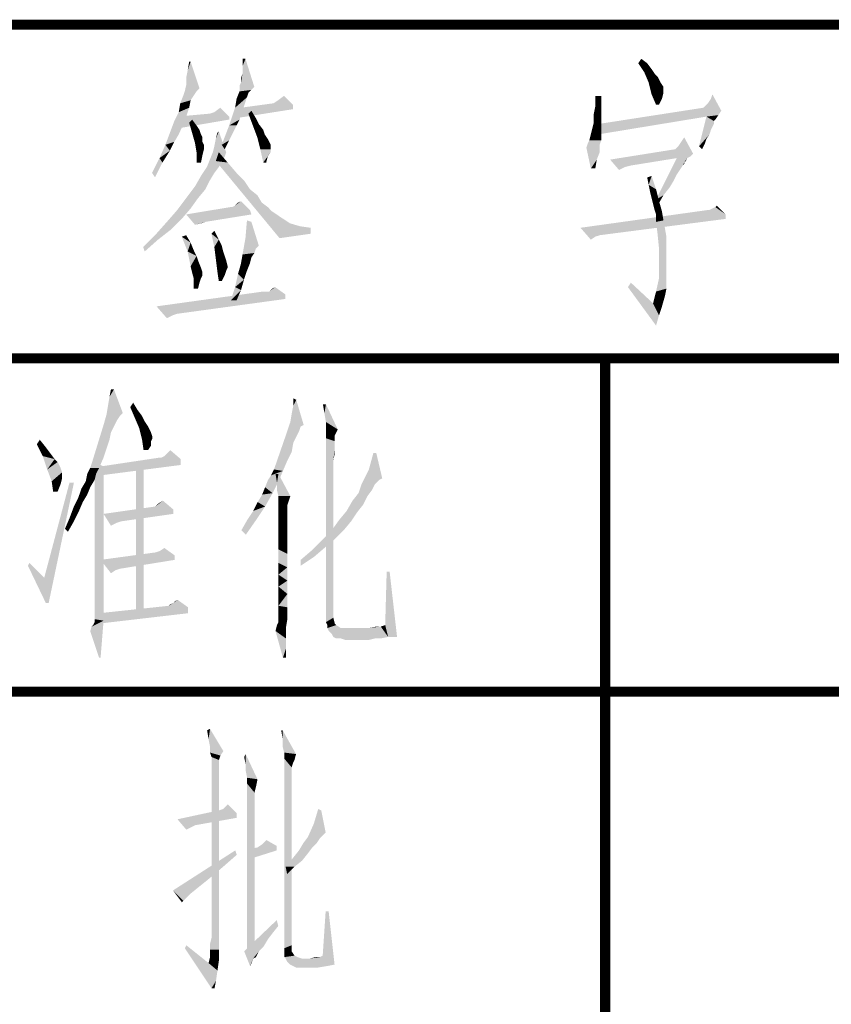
# Model space of a CAD drawing. Header units: millimetres. Extents: x 0 to 1782, y 0 to 1260.
# Tile 54 of 94: x 1336 to 1372, y 46 to 90. Entities that reach past the tile are written whole.
import ezdxf

# ---------------------------------------------------------------- set-up
doc = ezdxf.new("R2010")
doc.units = ezdxf.units.MM
doc.header["$LTSCALE"] = 98.01
doc.layers.get('0').update_dxf_attribs({"linetype": 'CONTINUOUS'})
doc.layers.add('G1000总_DXF_FORMAT', color=7, linetype='CONTINUOUS')

# ---------------------------------------------------------------- blocks, each defined once
blk = doc.blocks.new('*T3')
at = {"color": 1, "linetype": 'Continuous'}
for p, q in [((0, 0), (45, 0)), ((0, 0), (0, -15)), ((45, 0), (45, -15)), ((0, -15), (45, -15))]:
    blk.add_line(p, q, dxfattribs=at)
blk = doc.blocks.new('*T5')
at = {"color": 1, "linetype": 'Continuous'}
for p, q in [((0, 0), (180, 0)), ((0, 0), (0, -60)), ((45, 0), (45, -60)), ((90, 0), (90, -60)), ((135, 0), (135, -60)), ((180, 0), (180, -60)), ((0, -15), (180, -15)), ((0, -30), (180, -30)), ((0, -45), (180, -45)), ((0, -60), (180, -60))]:
    blk.add_line(p, q, dxfattribs=at)

msp = doc.modelspace()

# ---------------------------------------------------------------- linework, layer by layer
at = {"color": 1, "linetype": 'Continuous'}
for points in [[(1343.144, 87.6), (1343.211, 87.933), (1343.344, 88.333)], [(1343.144, 87.267), (1343.144, 87.6), (1343.344, 88.333)], [(1343.144, 87.267), (1343.344, 88.333), (1343.744, 87.133)], [(1343.344, 88.333), (1343.211, 87.933), (1343.278, 88.333)], [(1345.611, 87.4), (1345.678, 87.8), (1345.811, 88.467)], [(1345.611, 87.4), (1345.811, 88.467), (1346.211, 87.2)], [(1345.811, 88.467), (1345.678, 88.133), (1345.678, 88.467)], [(1345.678, 87.8), (1345.678, 88.133), (1345.811, 88.467)], [(1363.478, 88.267), (1363.611, 88.467), (1363.878, 88.267)], [(1363.878, 88.267), (1363.744, 87.867), (1363.478, 88.267)], [(1363.878, 88.267), (1364.078, 88), (1363.744, 87.867)], [(1345.611, 87.4), (1345.611, 87.6), (1345.678, 87.8)], [(1363.744, 87.867), (1364.078, 88), (1364.211, 87.8)], [(1364.211, 87.8), (1363.944, 87.4), (1363.744, 87.867)], [(1364.211, 87.8), (1364.344, 87.667), (1363.944, 87.4)], [(1343.744, 87.133), (1343.078, 87), (1343.144, 87.267)], [(1346.211, 87.2), (1345.544, 87.267), (1345.611, 87.4)], [(1346.211, 87.2), (1345.544, 87), (1345.544, 87.267)], [(1363.944, 87.4), (1364.344, 87.667), (1364.478, 87.4)], [(1364.478, 87.4), (1364.078, 86.867), (1363.944, 87.4)], [(1364.478, 87.4), (1364.611, 87.2), (1364.078, 86.867)], [(1343.478, 86.8), (1343.344, 86.6), (1342.878, 86.467)], [(1343.478, 86.8), (1342.878, 86.467), (1343.011, 86.8)], [(1343.611, 87), (1343.011, 86.8), (1343.078, 87)], [(1343.011, 86.8), (1343.611, 87), (1343.478, 86.8)], [(1343.078, 87), (1343.744, 87.133), (1343.611, 87)], [(1345.944, 86.933), (1345.411, 86.667), (1345.544, 87)], [(1345.944, 86.933), (1345.878, 86.733), (1345.411, 86.667)], [(1346.211, 87.2), (1346.144, 87.133), (1345.544, 87)], [(1346.144, 87.133), (1346.078, 87.067), (1345.544, 87)], [(1345.544, 87), (1346.078, 87.067), (1345.944, 86.933)], [(1347.278, 86.6), (1347.544, 86.8), (1347.944, 86.4)], [(1361.811, 86.8), (1361.811, 86.4), (1361.544, 86.333)], [(1361.811, 86.8), (1361.544, 86.333), (1361.544, 86.8)], [(1364.611, 87.2), (1364.611, 87.067), (1364.078, 86.867)], [(1364.611, 87.067), (1364.611, 86.933), (1364.078, 86.867)], [(1364.078, 86.867), (1364.611, 86.933), (1364.544, 86.667)], [(1364.544, 86.667), (1364.278, 86.4), (1364.078, 86.867)], [(1366.744, 86.667), (1366.811, 86.867), (1367.211, 86.133)], [(1343.278, 86.267), (1342.811, 86.067), (1342.878, 86.467)], [(1342.878, 86.467), (1343.344, 86.6), (1343.278, 86.267)], [(1345.344, 86.267), (1345.411, 86.667), (1345.878, 86.733)], [(1345.344, 86.267), (1345.878, 86.733), (1345.544, 85.733)], [(1347.944, 86.4), (1345.611, 86.267), (1347.078, 86.467)], [(1345.611, 86.267), (1347.944, 86.4), (1347.944, 86.2)], [(1347.944, 86.4), (1347.078, 86.467), (1347.278, 86.6)], [(1361.544, 86.333), (1361.811, 86.4), (1361.811, 86.067)], [(1364.278, 86.4), (1364.544, 86.667), (1364.411, 86.4)], [(1367.211, 86.133), (1366.478, 86.333), (1366.611, 86.467)], [(1367.211, 86.133), (1366.611, 86.467), (1366.744, 86.667)], [(1342.611, 85.667), (1342.811, 86.067), (1343.278, 86.267)], [(1342.611, 85.667), (1343.278, 86.267), (1343.078, 85.667)], [(1345.078, 85.867), (1342.744, 85.867), (1344.211, 86)], [(1345.078, 85.867), (1344.211, 86), (1344.411, 86.067)], [(1344.411, 86.067), (1344.678, 86.267), (1345.078, 85.867)], [(1345.544, 85.733), (1345.078, 85.467), (1345.344, 86.267)], [(1347.944, 86.2), (1345.411, 85.8), (1345.611, 86.267)], [(1345.944, 86), (1346.078, 86.133), (1346.278, 85.8)], [(1346.278, 85.8), (1346.144, 85.467), (1345.944, 86)], [(1361.811, 86.067), (1361.478, 86), (1361.544, 86.333)], [(1361.478, 86), (1361.811, 86.067), (1361.811, 85.8)], [(1361.811, 85.8), (1361.478, 85.6), (1361.478, 86)], [(1367.211, 86.133), (1361.678, 85.533), (1366.411, 86.267)], [(1367.211, 86.133), (1367.078, 85.933), (1361.678, 85.533)], [(1367.078, 85.933), (1366.544, 85.867), (1361.678, 85.533)], [(1367.211, 86.133), (1366.411, 86.267), (1366.478, 86.333)], [(1366.544, 85.867), (1367.078, 85.933), (1366.944, 85.733)], [(1343.078, 85.667), (1342.411, 85.133), (1342.611, 85.667)], [(1342.411, 85.133), (1343.078, 85.667), (1342.811, 85.067)], [(1345.078, 85.867), (1345.078, 85.733), (1342.744, 85.333)], [(1345.078, 85.867), (1342.744, 85.333), (1342.744, 85.867)], [(1343.278, 85.6), (1343.411, 85.733), (1343.611, 85.467)], [(1343.611, 85.467), (1343.411, 85.133), (1343.278, 85.6)], [(1343.611, 85.467), (1343.744, 85.267), (1343.411, 85.133)], [(1345.411, 85.467), (1345.278, 85.2), (1344.744, 84.6)], [(1345.411, 85.467), (1344.744, 84.6), (1345.078, 85.467)], [(1345.078, 85.467), (1345.544, 85.733), (1345.411, 85.467)], [(1346.278, 85.8), (1346.411, 85.533), (1346.144, 85.467)], [(1346.144, 85.467), (1346.411, 85.533), (1346.611, 85.267)], [(1346.611, 85.267), (1346.344, 84.933), (1346.144, 85.467)], [(1361.811, 85.533), (1361.411, 85.333), (1361.478, 85.6)], [(1361.411, 85.333), (1361.811, 85.533), (1361.811, 85.333)], [(1361.478, 85.6), (1361.811, 85.8), (1361.811, 85.533)], [(1361.678, 85.533), (1366.544, 85.867), (1361.678, 85.067)], [(1366.878, 85.667), (1366.211, 84.533), (1366.544, 85.867)], [(1366.878, 85.667), (1366.878, 85.533), (1366.211, 84.533)], [(1366.878, 85.533), (1366.811, 85.4), (1366.211, 84.533)], [(1366.544, 85.867), (1366.944, 85.733), (1366.878, 85.667)], [(1342.811, 85.067), (1342.211, 84.6), (1342.411, 85.133)], [(1342.811, 85.067), (1342.611, 84.733), (1342.211, 84.6)], [(1343.411, 85.133), (1343.744, 85.267), (1343.811, 85.067)], [(1343.811, 85.067), (1343.544, 84.667), (1343.411, 85.133)], [(1343.811, 85.067), (1343.878, 84.933), (1343.544, 84.667)], [(1344.344, 84.267), (1344.411, 84.533), (1344.611, 85.2)], [(1344.344, 84.267), (1344.611, 85.2), (1344.944, 84.267)], [(1344.411, 84.533), (1344.478, 84.867), (1344.611, 85.2)], [(1344.478, 84.867), (1344.544, 85.133), (1344.611, 85.2)], [(1345.278, 85.2), (1345.078, 84.8), (1344.744, 84.6)], [(1346.611, 85.267), (1346.678, 85.067), (1346.344, 84.933)], [(1346.344, 84.933), (1346.678, 85.067), (1346.811, 84.867)], [(1361.811, 84.933), (1361.278, 84.8), (1361.344, 85.067)], [(1361.811, 85.333), (1361.811, 85.133), (1361.344, 85.067)], [(1361.811, 85.333), (1361.344, 85.067), (1361.411, 85.333)], [(1361.344, 85.067), (1361.811, 85.133), (1361.811, 84.933)], [(1366.811, 85.4), (1366.744, 85.267), (1366.211, 84.533)], [(1366.744, 85.267), (1366.678, 85.067), (1366.211, 84.533)], [(1366.678, 85.067), (1366.544, 84.867), (1366.211, 84.533)], [(1342.411, 84.333), (1341.944, 84), (1342.211, 84.6)], [(1342.211, 84.6), (1342.611, 84.733), (1342.411, 84.333)], [(1343.878, 84.933), (1343.878, 84.733), (1343.544, 84.667)], [(1343.544, 84.667), (1343.878, 84.733), (1343.944, 84.6)], [(1343.944, 84.6), (1343.611, 84.267), (1343.544, 84.667)], [(1343.944, 84.6), (1343.944, 84.533), (1343.611, 84.267)], [(1344.744, 84.6), (1345.078, 84.8), (1344.878, 84.4)], [(1346.811, 84.867), (1346.478, 84.4), (1346.344, 84.933)], [(1346.811, 84.867), (1346.878, 84.733), (1346.478, 84.4)], [(1346.878, 84.733), (1346.944, 84.6), (1346.478, 84.4)], [(1346.944, 84.6), (1346.944, 84.533), (1346.478, 84.4)], [(1361.744, 84.6), (1361.144, 84.467), (1361.211, 84.667)], [(1361.144, 84.467), (1361.744, 84.6), (1361.744, 84.267)], [(1361.811, 84.8), (1361.211, 84.667), (1361.278, 84.8)], [(1361.211, 84.667), (1361.811, 84.8), (1361.744, 84.6)], [(1361.278, 84.8), (1361.811, 84.933), (1361.811, 84.8)], [(1365.278, 84.533), (1365.411, 84.733), (1365.544, 84.933)], [(1365.278, 84.533), (1365.544, 84.933), (1365.944, 84.2)], [(1366.544, 84.867), (1366.478, 84.667), (1366.211, 84.533)], [(1366.211, 84.533), (1366.478, 84.667), (1366.344, 84.4)], [(1341.944, 84), (1342.411, 84.333), (1342.078, 83.8)], [(1343.944, 84.533), (1343.944, 84.4), (1343.611, 84.267)], [(1343.611, 84.267), (1343.944, 84.4), (1343.878, 84.133)], [(1343.878, 84.133), (1343.611, 83.8), (1343.611, 84.267)], [(1343.611, 83.8), (1343.878, 84.133), (1343.811, 83.8)], [(1344.944, 84.267), (1344.878, 84.067), (1344.211, 83.933)], [(1344.944, 84.267), (1344.211, 83.933), (1344.344, 84.267)], [(1344.478, 83.867), (1344.611, 84.267), (1345.011, 83.8)], [(1346.478, 84.4), (1346.944, 84.533), (1346.944, 84.4)], [(1346.944, 84.4), (1346.611, 83.8), (1346.478, 84.4)], [(1346.944, 84.4), (1346.944, 84.267), (1346.611, 83.8)], [(1346.944, 84.267), (1346.811, 84.067), (1346.611, 83.8)], [(1361.744, 84.267), (1361.344, 83.533), (1361.144, 84.467)], [(1361.744, 84.267), (1361.611, 83.933), (1361.344, 83.533)], [(1365.944, 84.2), (1362.211, 83.933), (1365.144, 84.4)], [(1365.944, 84.2), (1365.811, 84.067), (1362.211, 83.933)], [(1365.144, 84.4), (1365.211, 84.467), (1365.278, 84.533)], [(1365.944, 84.2), (1365.144, 84.4), (1365.278, 84.533)], [(1342.078, 83.8), (1341.611, 83.333), (1341.944, 84)], [(1341.611, 83.333), (1342.078, 83.8), (1341.744, 83.133)], [(1344.744, 83.867), (1344.078, 83.6), (1344.211, 83.933)], [(1344.078, 83.6), (1344.744, 83.867), (1344.611, 83.6)], [(1344.211, 83.933), (1344.878, 84.067), (1344.744, 83.867)], [(1345.011, 83.8), (1347.344, 80.4), (1344.478, 83.867)], [(1345.011, 83.8), (1345.411, 83.333), (1347.344, 80.4)], [(1346.611, 83.8), (1346.811, 84.067), (1346.744, 83.8)], [(1361.344, 83.533), (1361.611, 83.933), (1361.544, 83.533)], [(1365.811, 84.067), (1365.211, 84), (1362.211, 83.933)], [(1362.211, 83.933), (1365.211, 84), (1363.144, 83.667)], [(1362.211, 83.933), (1363.144, 83.667), (1362.878, 83.6)], [(1362.878, 83.6), (1362.611, 83.467), (1362.211, 83.933)], [(1365.678, 84), (1365.544, 83.8), (1364.278, 82.133)], [(1365.678, 84), (1364.278, 82.133), (1365.211, 84)], [(1365.544, 83.8), (1365.478, 83.667), (1364.278, 82.133)], [(1365.211, 84), (1365.811, 84.067), (1365.678, 84)], [(1365.544, 83.8), (1365.544, 83.733), (1365.478, 83.667)], [(1365.678, 84), (1365.611, 83.867), (1365.544, 83.8)], [(1344.611, 83.6), (1344.411, 83.333), (1343.811, 83.2)], [(1344.611, 83.6), (1343.811, 83.2), (1344.078, 83.6)], [(1343.811, 83.2), (1344.411, 83.333), (1344.211, 83)], [(1345.411, 83.333), (1345.744, 83), (1347.344, 80.4)], [(1365.478, 83.667), (1365.344, 83.467), (1364.278, 82.133)], [(1365.344, 83.467), (1365.211, 83.267), (1364.278, 82.133)], [(1365.211, 83.267), (1365.078, 83), (1364.278, 82.133)], [(1344.211, 83), (1343.544, 82.733), (1343.811, 83.2)], [(1343.544, 82.733), (1344.211, 83), (1344.011, 82.6)], [(1345.744, 83), (1346.011, 82.6), (1347.344, 80.4)], [(1363.944, 82.8), (1363.878, 83.133), (1364.078, 83.2)], [(1363.944, 82.8), (1364.078, 83.2), (1364.278, 82.6)], [(1365.078, 83), (1364.878, 82.667), (1364.278, 82.133)], [(1344.011, 82.6), (1343.144, 82.2), (1343.544, 82.733)], [(1343.144, 82.2), (1344.011, 82.6), (1343.678, 82.2)], [(1346.011, 82.6), (1346.344, 82.333), (1347.344, 80.4)], [(1364.278, 82.6), (1364.011, 82.467), (1363.944, 82.8)], [(1364.078, 82.2), (1364.011, 82.467), (1364.278, 82.6)], [(1364.078, 82.2), (1364.278, 82.6), (1364.411, 82.067)], [(1364.878, 82.667), (1364.611, 82.333), (1364.278, 82.133)], [(1343.678, 82.2), (1343.344, 81.733), (1342.744, 81.667)], [(1343.678, 82.2), (1342.744, 81.667), (1343.144, 82.2)], [(1345.344, 81.867), (1345.478, 82), (1345.611, 82.067)], [(1345.344, 81.867), (1345.611, 82.067), (1346.011, 81.667)], [(1346.344, 82.333), (1346.544, 82), (1347.344, 80.4)], [(1346.544, 82), (1346.811, 81.8), (1347.344, 80.4)], [(1364.411, 82.067), (1364.144, 81.933), (1364.078, 82.2)], [(1364.211, 81.667), (1364.144, 81.933), (1364.411, 82.067)], [(1364.211, 81.667), (1364.411, 82.067), (1364.544, 81.6)], [(1364.278, 82.133), (1364.611, 82.333), (1364.344, 81.867)], [(1342.944, 81.267), (1342.278, 81.133), (1342.744, 81.667)], [(1342.744, 81.667), (1343.344, 81.733), (1342.944, 81.267)], [(1345.211, 81.8), (1346.011, 81.667), (1343.144, 81.467)], [(1345.211, 81.8), (1343.144, 81.467), (1345.144, 81.8)], [(1343.144, 81.467), (1346.011, 81.667), (1346.078, 81.467)], [(1346.011, 81.667), (1345.211, 81.8), (1345.344, 81.867)], [(1346.811, 81.8), (1347.011, 81.6), (1347.344, 80.4)], [(1347.011, 81.6), (1347.411, 81.333), (1347.344, 80.4)], [(1366.678, 81.667), (1367.411, 81.467), (1360.878, 80.867)], [(1366.678, 81.667), (1360.878, 80.867), (1366.611, 81.667)], [(1364.544, 81.6), (1364.278, 81.467), (1364.211, 81.667)], [(1364.278, 81.267), (1364.278, 81.467), (1364.544, 81.6)], [(1364.278, 81.267), (1364.544, 81.6), (1364.611, 81.2)], [(1367.411, 81.467), (1366.678, 81.667), (1366.811, 81.733)], [(1367.411, 81.467), (1366.811, 81.733), (1366.944, 81.8)], [(1366.944, 81.8), (1367.011, 81.867), (1367.411, 81.467)], [(1342.478, 80.8), (1341.744, 80.533), (1342.278, 81.133)], [(1342.278, 81.133), (1342.944, 81.267), (1342.478, 80.8)], [(1343.144, 81.467), (1346.078, 81.467), (1344.011, 81.133)], [(1344.011, 81.133), (1343.544, 81), (1343.144, 81.467)], [(1344.011, 81.133), (1343.811, 81.067), (1343.544, 81)], [(1346.078, 81.133), (1345.811, 80.4), (1345.878, 81.2)], [(1345.811, 80.4), (1346.078, 81.133), (1346.411, 80.067)], [(1347.411, 81.333), (1347.811, 81.067), (1347.344, 80.4)], [(1347.811, 81.067), (1348.278, 80.933), (1347.344, 80.4)], [(1367.411, 81.467), (1367.411, 81.267), (1360.878, 80.867)], [(1360.878, 80.867), (1367.411, 81.267), (1361.744, 80.533)], [(1364.611, 81.2), (1364.278, 81.133), (1364.278, 81.267)], [(1364.344, 80.6), (1364.278, 81.133), (1364.611, 81.2)], [(1364.344, 80.6), (1364.611, 81.2), (1364.744, 80.467)], [(1341.744, 80.533), (1342.478, 80.8), (1341.878, 80.333)], [(1344.278, 80.6), (1344.411, 80.733), (1344.611, 80.333)], [(1344.611, 80.333), (1344.411, 80), (1344.278, 80.6)], [(1348.278, 80.933), (1348.744, 80.867), (1347.344, 80.4)], [(1348.744, 80.867), (1348.744, 80.6), (1347.344, 80.4)], [(1360.878, 80.867), (1361.744, 80.533), (1361.544, 80.467)], [(1361.544, 80.467), (1361.344, 80.333), (1360.878, 80.867)], [(1364.744, 80.467), (1364.411, 79.933), (1364.344, 80.6)], [(1341.878, 80.333), (1341.211, 80), (1341.744, 80.533)], [(1341.211, 80), (1341.878, 80.333), (1341.278, 79.8)], [(1342.944, 80.467), (1343.144, 80.533), (1343.344, 80.2)], [(1343.344, 80.2), (1343.211, 79.8), (1342.944, 80.467)], [(1343.344, 80.2), (1343.478, 79.867), (1343.211, 79.8)], [(1344.611, 80.333), (1344.744, 80.067), (1344.411, 80)], [(1346.411, 80.067), (1345.678, 79.667), (1345.811, 80.4)], [(1364.411, 79.933), (1364.744, 80.467), (1364.744, 79.733)], [(1343.211, 79.8), (1343.478, 79.867), (1343.611, 79.6)], [(1343.611, 79.6), (1343.344, 79.133), (1343.211, 79.8)], [(1344.411, 80), (1344.744, 80.067), (1344.811, 79.8)], [(1344.811, 79.8), (1344.478, 79.467), (1344.411, 80)], [(1344.811, 79.8), (1344.878, 79.6), (1344.478, 79.467)], [(1346.411, 80.067), (1346.278, 79.933), (1345.678, 79.667)], [(1346.278, 79.933), (1346.211, 79.733), (1345.678, 79.667)], [(1345.678, 79.667), (1346.211, 79.733), (1346.078, 79.533)], [(1364.744, 79.733), (1364.411, 79.267), (1364.411, 79.933)], [(1364.411, 79.267), (1364.744, 79.733), (1364.744, 78.933)], [(1343.611, 79.6), (1343.678, 79.4), (1343.344, 79.133)], [(1343.344, 79.133), (1343.678, 79.4), (1343.811, 79.067)], [(1344.478, 79.467), (1344.878, 79.6), (1344.944, 79.4)], [(1344.944, 79.4), (1344.544, 78.933), (1344.478, 79.467)], [(1344.944, 79.4), (1345.011, 79.133), (1344.544, 78.933)], [(1346.011, 79.267), (1345.878, 78.933), (1345.478, 78.8)], [(1346.011, 79.267), (1345.478, 78.8), (1345.611, 79.267)], [(1346.078, 79.533), (1345.611, 79.267), (1345.678, 79.667)], [(1345.611, 79.267), (1346.078, 79.533), (1346.011, 79.267)], [(1364.744, 78.933), (1364.411, 78.6), (1364.411, 79.267)], [(1343.811, 79.067), (1343.478, 78.6), (1343.344, 79.133)], [(1343.811, 79.067), (1343.878, 78.867), (1343.478, 78.6)], [(1343.878, 78.867), (1343.878, 78.733), (1343.478, 78.6)], [(1345.011, 79.133), (1345.011, 79.067), (1344.544, 78.933)], [(1344.544, 78.933), (1345.011, 79.067), (1344.944, 78.933)], [(1344.944, 78.933), (1344.611, 78.467), (1344.544, 78.933)], [(1344.944, 78.933), (1344.878, 78.733), (1344.611, 78.467)], [(1345.478, 78.8), (1345.878, 78.933), (1345.744, 78.533)], [(1364.411, 78.6), (1364.744, 78.933), (1364.744, 78.133)], [(1343.478, 78.6), (1343.878, 78.733), (1343.811, 78.6)], [(1343.811, 78.6), (1343.744, 78.4), (1343.478, 78.133)], [(1343.811, 78.6), (1343.478, 78.133), (1343.478, 78.6)], [(1343.478, 78.133), (1343.744, 78.4), (1343.678, 78.133)], [(1344.611, 78.467), (1344.878, 78.733), (1344.744, 78.467)], [(1345.744, 78.533), (1345.344, 78.2), (1345.478, 78.8)], [(1345.344, 78.2), (1345.744, 78.533), (1345.611, 78.067)], [(1363.011, 78.2), (1363.144, 78.4), (1364.144, 77.467)], [(1364.744, 78.133), (1364.278, 78), (1364.411, 78.6)], [(1346.878, 78), (1347.611, 77.867), (1341.811, 77.333)], [(1346.744, 78), (1346.878, 78), (1341.811, 77.333)], [(1346.744, 78), (1341.811, 77.333), (1346.611, 78)], [(1345.611, 78.067), (1345.144, 77.6), (1345.344, 78.2)], [(1345.144, 77.6), (1345.611, 78.067), (1345.411, 77.6)], [(1346.878, 78), (1347.011, 78.133), (1347.144, 78.2)], [(1346.878, 78), (1347.144, 78.2), (1347.611, 77.867)], [(1364.144, 77.467), (1364.278, 76.467), (1363.011, 78.2)], [(1364.678, 77.8), (1364.144, 77.467), (1364.278, 78)], [(1364.278, 78), (1364.744, 78.133), (1364.678, 77.8)], [(1347.611, 77.867), (1347.611, 77.667), (1341.811, 77.333)], [(1341.811, 77.333), (1347.611, 77.667), (1342.744, 77)], [(1364.144, 77.467), (1364.678, 77.8), (1364.544, 77.333)], [(1341.811, 77.333), (1342.744, 77), (1342.544, 76.933)], [(1342.544, 76.933), (1342.278, 76.8), (1341.811, 77.333)], [(1364.144, 77.467), (1364.544, 77.333), (1364.411, 76.933)], [(1364.144, 77.467), (1364.411, 76.933), (1364.278, 76.467)], [(1339.629, 72.867), (1339.695, 73.267), (1339.895, 73.6)], [(1339.629, 72.867), (1339.895, 73.6), (1340.295, 72.533)], [(1339.895, 73.6), (1339.695, 73.267), (1339.762, 73.6)], [(1347.829, 72.133), (1347.895, 72.533), (1348.095, 73.133)], [(1347.829, 72.133), (1348.095, 73.133), (1348.429, 72)], [(1347.895, 72.533), (1347.962, 72.867), (1348.095, 73.133)], [(1348.095, 73.133), (1347.962, 72.867), (1347.962, 73.2)], [(1340.295, 72.533), (1339.562, 72.467), (1339.629, 72.867)], [(1340.629, 72.8), (1340.762, 73), (1340.962, 72.667)], [(1340.962, 72.667), (1340.829, 72.333), (1340.629, 72.8)], [(1340.962, 72.667), (1341.162, 72.4), (1340.829, 72.333)], [(1349.429, 72.933), (1349.362, 72.533), (1349.295, 72.933)], [(1349.429, 72.133), (1349.362, 72.533), (1349.429, 72.933)], [(1349.429, 72.133), (1349.429, 72.933), (1349.962, 71.8)], [(1340.162, 72.4), (1339.429, 72), (1339.562, 72.467)], [(1340.162, 72.4), (1340.029, 72.2), (1339.429, 72)], [(1339.429, 72), (1340.029, 72.2), (1339.895, 71.933)], [(1339.562, 72.467), (1340.295, 72.533), (1340.162, 72.4)], [(1340.829, 72.333), (1341.162, 72.4), (1341.295, 72.133)], [(1341.295, 72.133), (1341.029, 71.867), (1340.829, 72.333)], [(1339.895, 71.933), (1338.895, 70.267), (1339.429, 72)], [(1339.895, 71.933), (1339.762, 71.667), (1338.895, 70.267)], [(1341.295, 72.133), (1341.429, 71.933), (1341.029, 71.867)], [(1341.029, 71.867), (1341.429, 71.933), (1341.562, 71.667)], [(1341.562, 71.667), (1341.162, 71.333), (1341.029, 71.867)], [(1348.229, 71.733), (1348.095, 71.467), (1347.095, 70)], [(1348.229, 71.733), (1347.095, 70), (1347.695, 71.733)], [(1348.429, 72), (1347.695, 71.733), (1347.829, 72.133)], [(1348.429, 72), (1348.295, 71.933), (1347.695, 71.733)], [(1347.695, 71.733), (1348.295, 71.933), (1348.229, 71.733)], [(1349.962, 71.8), (1349.429, 71.733), (1349.429, 72.133)], [(1349.429, 71.733), (1349.962, 71.8), (1349.829, 71.533)], [(1349.829, 71.533), (1349.429, 71.4), (1349.429, 71.733)], [(1336.429, 71.133), (1336.562, 71.333), (1336.829, 71)], [(1339.762, 71.667), (1339.695, 71.333), (1338.895, 70.267)], [(1339.695, 71.333), (1339.562, 70.933), (1338.895, 70.267)], [(1341.562, 71.667), (1341.629, 71.467), (1341.162, 71.333)], [(1341.629, 71.467), (1341.629, 71.4), (1341.162, 71.333)], [(1341.162, 71.333), (1341.629, 71.4), (1341.562, 71.267)], [(1341.562, 71.267), (1341.229, 70.867), (1341.162, 71.333)], [(1348.095, 71.467), (1347.962, 71.2), (1347.095, 70)], [(1349.429, 71.4), (1349.829, 71.533), (1349.829, 71.267)], [(1349.429, 71.4), (1349.829, 71.267), (1349.762, 70.4)], [(1349.762, 70.4), (1349.429, 63.133), (1349.429, 71.4)], [(1336.829, 71), (1336.695, 70.6), (1336.429, 71.133)], [(1336.829, 71), (1337.029, 70.733), (1336.695, 70.6)], [(1339.562, 70.933), (1339.429, 70.533), (1338.895, 70.267)], [(1341.562, 71.267), (1341.562, 71.067), (1341.229, 70.867)], [(1341.229, 70.867), (1341.562, 71.067), (1341.429, 70.867)], [(1342.295, 70.733), (1342.429, 70.867), (1342.895, 70.467)], [(1347.962, 71.2), (1347.895, 70.8), (1347.095, 70)], [(1349.829, 71.267), (1349.829, 71.2), (1349.762, 70.4)], [(1349.829, 71.2), (1349.829, 71.133), (1349.762, 70.4)], [(1349.829, 71.133), (1349.829, 70.933), (1349.762, 70.4)], [(1349.829, 70.933), (1349.829, 70.733), (1349.762, 70.4)], [(1336.695, 70.6), (1337.029, 70.733), (1337.229, 70.467)], [(1337.229, 70.467), (1336.895, 70), (1336.695, 70.6)], [(1337.229, 70.467), (1337.362, 70.333), (1336.895, 70)], [(1338.829, 70.067), (1338.895, 70.267), (1339.429, 70.533)], [(1338.829, 70.067), (1339.429, 70.533), (1339.229, 70.067)], [(1342.029, 70.533), (1342.895, 70.467), (1339.295, 70.133)], [(1342.029, 70.533), (1339.295, 70.133), (1341.962, 70.533)], [(1342.895, 70.467), (1342.895, 70.2), (1339.295, 70.133)], [(1342.895, 70.467), (1342.029, 70.533), (1342.162, 70.6)], [(1342.895, 70.467), (1342.162, 70.6), (1342.295, 70.733)], [(1347.895, 70.8), (1347.695, 70.4), (1347.095, 70)], [(1351.695, 70.733), (1351.362, 70), (1351.562, 70.733)], [(1351.362, 70), (1351.695, 70.733), (1351.962, 69.6)], [(1337.362, 70.333), (1337.495, 70.067), (1336.895, 70)], [(1336.895, 70), (1337.495, 70.067), (1337.562, 69.867)], [(1337.562, 69.867), (1337.095, 69.467), (1336.895, 70)], [(1339.229, 70.067), (1338.695, 69.8), (1338.829, 70.067)], [(1338.695, 69.8), (1339.229, 70.067), (1339.095, 69.8)], [(1339.429, 70.133), (1339.029, 69.467), (1339.029, 70.333)], [(1339.029, 68.733), (1339.029, 69.467), (1339.429, 70.133)], [(1339.029, 68), (1339.029, 68.733), (1339.429, 70.133)], [(1339.029, 67.333), (1339.029, 68), (1339.429, 70.133)], [(1339.029, 66.667), (1339.029, 67.333), (1339.429, 70.133)], [(1339.029, 66.133), (1339.029, 66.667), (1339.429, 70.133)], [(1339.029, 65.6), (1339.029, 66.133), (1339.429, 70.133)], [(1339.029, 65.133), (1339.029, 65.6), (1339.429, 70.133)], [(1339.029, 64.733), (1339.029, 65.133), (1339.429, 70.133)], [(1339.029, 64.333), (1339.029, 64.733), (1339.429, 70.133)], [(1339.029, 64.067), (1339.029, 64.333), (1339.429, 70.133)], [(1339.029, 63.8), (1339.029, 64.067), (1339.429, 70.133)], [(1339.029, 63.6), (1339.029, 63.8), (1339.429, 70.133)], [(1339.029, 63.4), (1339.029, 63.6), (1339.429, 70.133)], [(1339.029, 63.333), (1339.029, 63.4), (1339.429, 70.133)], [(1339.029, 63.267), (1339.029, 63.333), (1339.429, 70.133)], [(1339.029, 63.267), (1339.429, 70.133), (1339.429, 63.2)], [(1339.295, 70.133), (1342.895, 70.2), (1339.295, 69.733)], [(1341.229, 70.133), (1340.895, 63.533), (1340.895, 70.133)], [(1340.895, 63.533), (1341.229, 70.133), (1341.229, 63.533)], [(1347.495, 69.933), (1346.962, 69.733), (1347.095, 70)], [(1347.095, 70), (1347.695, 70.4), (1347.495, 69.933)], [(1349.762, 70.4), (1349.762, 70.067), (1349.429, 63.133)], [(1349.762, 70.067), (1349.762, 69.667), (1349.429, 63.133)], [(1351.962, 69.6), (1351.029, 69.333), (1351.362, 70)], [(1337.562, 69.867), (1337.562, 69.733), (1337.095, 69.467)], [(1337.562, 69.733), (1337.562, 69.6), (1337.095, 69.467)], [(1337.095, 69.467), (1337.562, 69.6), (1337.495, 69.333)], [(1339.095, 69.8), (1339.029, 69.533), (1338.629, 69.467)], [(1339.095, 69.8), (1338.629, 69.467), (1338.695, 69.8)], [(1338.629, 69.467), (1339.029, 69.533), (1338.829, 69.2)], [(1347.295, 69.467), (1346.695, 69.2), (1346.829, 69.533)], [(1346.829, 69.533), (1346.962, 69.733), (1347.495, 69.933)], [(1346.829, 69.533), (1347.495, 69.933), (1347.295, 69.467)], [(1347.295, 69.8), (1347.229, 69.4), (1347.162, 69.8)], [(1347.229, 69.067), (1347.229, 69.4), (1347.295, 69.8)], [(1347.295, 68.8), (1347.229, 69.067), (1347.295, 69.8)], [(1347.295, 68.8), (1347.295, 69.8), (1347.829, 68.8)], [(1349.762, 69.667), (1349.762, 69.2), (1349.429, 63.133)], [(1351.962, 69.6), (1351.829, 69.533), (1351.029, 69.333)], [(1351.029, 69.333), (1351.829, 69.533), (1351.629, 69.333)], [(1338.095, 69.4), (1336.762, 65.133), (1337.895, 69.4)], [(1336.829, 64), (1336.762, 65.133), (1338.095, 69.4)], [(1336.829, 64), (1338.095, 69.4), (1336.962, 64)], [(1337.495, 69.333), (1337.162, 69), (1337.095, 69.467)], [(1337.162, 69), (1337.495, 69.333), (1337.362, 69)], [(1338.695, 68.867), (1338.295, 68.733), (1338.429, 69.133)], [(1338.829, 69.2), (1338.429, 69.133), (1338.629, 69.467)], [(1338.429, 69.133), (1338.829, 69.2), (1338.695, 68.867)], [(1347.029, 68.933), (1346.562, 68.867), (1346.695, 69.2)], [(1346.695, 69.2), (1347.295, 69.467), (1347.029, 68.933)], [(1349.762, 69.2), (1349.762, 68.667), (1349.429, 63.133)], [(1351.629, 69.333), (1351.495, 69.067), (1350.895, 68.933)], [(1351.629, 69.333), (1350.895, 68.933), (1351.029, 69.333)], [(1338.495, 68.533), (1338.095, 68.333), (1338.295, 68.733)], [(1338.295, 68.733), (1338.695, 68.867), (1338.495, 68.533)], [(1346.362, 68.533), (1346.562, 68.867), (1347.029, 68.933)], [(1346.362, 68.533), (1347.029, 68.933), (1346.695, 68.333)], [(1347.829, 68.8), (1347.295, 68.667), (1347.295, 68.8)], [(1347.295, 68.667), (1347.829, 68.8), (1347.762, 68.6)], [(1347.762, 68.6), (1347.295, 68.533), (1347.295, 68.667)], [(1349.762, 68.667), (1349.762, 68.067), (1349.429, 63.133)], [(1351.295, 68.8), (1350.629, 68.6), (1350.895, 68.933)], [(1350.629, 68.6), (1351.295, 68.8), (1351.095, 68.4)], [(1350.895, 68.933), (1351.495, 69.067), (1351.295, 68.8)], [(1338.295, 68.067), (1337.895, 67.8), (1338.095, 68.333)], [(1338.095, 68.333), (1338.495, 68.533), (1338.295, 68.067)], [(1342.562, 68.2), (1339.429, 68), (1341.762, 68.333)], [(1339.429, 68), (1342.562, 68.2), (1342.562, 68)], [(1341.762, 68.333), (1341.895, 68.467), (1342.095, 68.6)], [(1341.762, 68.333), (1342.095, 68.6), (1342.562, 68.2)], [(1345.895, 67.733), (1346.162, 68.133), (1346.695, 68.333)], [(1345.895, 67.733), (1346.695, 68.333), (1346.295, 67.733)], [(1346.695, 68.333), (1346.162, 68.133), (1346.362, 68.533)], [(1347.295, 68.533), (1347.762, 68.6), (1347.695, 68.4)], [(1347.695, 68.4), (1347.295, 68.333), (1347.295, 68.533)], [(1347.295, 68.333), (1347.695, 68.4), (1347.695, 68.333)], [(1347.695, 68.333), (1347.295, 68.133), (1347.295, 68.333)], [(1347.295, 68.133), (1347.695, 68.333), (1347.695, 68.133)], [(1351.095, 68.4), (1350.362, 68.133), (1350.629, 68.6)], [(1350.362, 68.133), (1351.095, 68.4), (1350.829, 68.067)], [(1338.095, 67.667), (1337.695, 67.333), (1337.895, 67.8)], [(1337.895, 67.8), (1338.295, 68.067), (1338.095, 67.667)], [(1339.429, 68), (1342.562, 68), (1340.229, 67.667)], [(1339.429, 68), (1340.229, 67.667), (1340.029, 67.6)], [(1340.029, 67.6), (1339.762, 67.467), (1339.429, 68)], [(1347.695, 68.133), (1347.695, 67.933), (1347.295, 67.8)], [(1347.695, 68.133), (1347.295, 67.8), (1347.295, 68.133)], [(1347.295, 67.8), (1347.695, 67.933), (1347.695, 67.6)], [(1347.695, 67.6), (1347.295, 67.4), (1347.295, 67.8)], [(1349.762, 68.067), (1349.762, 67.4), (1349.429, 63.133)], [(1350.829, 68.067), (1350.029, 67.733), (1350.362, 68.133)], [(1350.029, 67.733), (1350.829, 68.067), (1350.562, 67.667)], [(1337.695, 67.333), (1338.095, 67.667), (1337.829, 67.2)], [(1346.295, 67.733), (1345.629, 67.267), (1345.895, 67.733)], [(1345.629, 67.267), (1346.295, 67.733), (1345.829, 67.067)], [(1347.295, 67.4), (1347.695, 67.6), (1347.695, 67.2)], [(1347.695, 67.2), (1347.295, 66.933), (1347.295, 67.4)], [(1349.762, 67.4), (1349.762, 66.733), (1349.429, 63.133)], [(1350.562, 67.667), (1349.695, 67.267), (1350.029, 67.733)], [(1349.695, 67.267), (1350.562, 67.667), (1350.229, 67.267)], [(1347.295, 66.933), (1347.695, 67.2), (1347.695, 66.733)], [(1347.695, 66.733), (1347.295, 66.4), (1347.295, 66.933)], [(1350.229, 67.267), (1349.829, 66.867), (1349.229, 66.8)], [(1350.229, 67.267), (1349.229, 66.8), (1349.695, 67.267)], [(1349.229, 66.8), (1349.829, 66.867), (1349.362, 66.467)], [(1341.962, 66.333), (1342.162, 66.467), (1342.629, 66.133)], [(1347.295, 66.4), (1347.695, 66.733), (1347.695, 66.2)], [(1349.362, 66.467), (1348.762, 66.333), (1349.229, 66.8)], [(1348.762, 66.333), (1349.362, 66.467), (1348.895, 66.067)], [(1349.762, 66.733), (1349.762, 65.933), (1349.429, 63.133)], [(1342.629, 66.133), (1339.295, 65.933), (1341.762, 66.267)], [(1339.295, 65.933), (1342.629, 66.133), (1342.629, 65.933)], [(1342.629, 66.133), (1341.762, 66.267), (1341.962, 66.333)], [(1347.695, 66.2), (1347.295, 65.8), (1347.295, 66.4)], [(1347.295, 65.8), (1347.695, 66.2), (1347.695, 65.6)], [(1348.895, 66.067), (1348.295, 65.933), (1348.762, 66.333)], [(1348.295, 65.933), (1348.895, 66.067), (1348.295, 65.667)], [(1336.029, 65.667), (1336.095, 65.8), (1336.762, 65.133)], [(1336.762, 65.133), (1336.829, 64), (1336.029, 65.667)], [(1339.295, 65.933), (1342.629, 65.933), (1340.162, 65.533)], [(1339.295, 65.933), (1340.162, 65.533), (1339.962, 65.467)], [(1339.962, 65.467), (1339.762, 65.333), (1339.295, 65.933)], [(1347.695, 65.6), (1347.295, 65.267), (1347.295, 65.8)], [(1347.295, 65.267), (1347.695, 65.6), (1347.695, 65)], [(1349.762, 65.933), (1349.762, 65.133), (1349.429, 63.133)], [(1347.695, 65), (1347.295, 64.733), (1347.295, 65.267)], [(1349.762, 65.133), (1349.762, 64.267), (1349.429, 63.133)], [(1352.295, 65.4), (1352.095, 63), (1352.162, 65.4)], [(1352.229, 62.467), (1352.095, 63), (1352.295, 65.4)], [(1352.229, 62.467), (1352.295, 65.4), (1352.629, 62.467)], [(1347.295, 64.733), (1347.695, 65), (1347.695, 64.4)], [(1347.695, 64.4), (1347.295, 64.267), (1347.295, 64.733)], [(1347.295, 63.867), (1347.295, 64.267), (1347.695, 64.4)], [(1347.295, 63.867), (1347.695, 64.4), (1347.695, 63.8)], [(1349.762, 64.267), (1349.762, 63.333), (1349.429, 63.133)], [(1343.229, 63.8), (1339.229, 63.533), (1342.362, 63.867)], [(1339.229, 63.533), (1343.229, 63.8), (1343.229, 63.533)], [(1342.362, 63.867), (1342.562, 64), (1342.762, 64.133)], [(1342.362, 63.867), (1342.762, 64.133), (1343.229, 63.8)], [(1342.362, 63.867), (1342.429, 63.933), (1342.562, 64)], [(1342.562, 64), (1342.629, 64.067), (1342.762, 64.133)], [(1347.695, 63.8), (1347.295, 63.6), (1347.295, 63.867)], [(1347.295, 63.333), (1347.295, 63.6), (1347.695, 63.8)], [(1347.295, 63.333), (1347.695, 63.8), (1347.695, 63.267)], [(1343.229, 63.533), (1339.229, 63.067), (1339.229, 63.533)], [(1347.695, 63.267), (1347.295, 63.2), (1347.295, 63.333)], [(1349.429, 63.133), (1349.762, 63.333), (1349.829, 63.067)], [(1338.829, 62.733), (1338.895, 62.933), (1339.429, 63.2)], [(1339.229, 61.533), (1338.829, 62.733), (1339.429, 63.2)], [(1338.895, 62.933), (1338.962, 63), (1339.429, 63.2)], [(1338.962, 63), (1339.029, 63.133), (1339.429, 63.2)], [(1339.429, 63.2), (1339.029, 63.133), (1339.029, 63.267)], [(1339.229, 61.533), (1339.429, 63.2), (1339.295, 61.533)], [(1347.629, 62.867), (1347.162, 62.733), (1347.229, 63)], [(1347.229, 63), (1347.295, 63.133), (1347.695, 63.267)], [(1347.229, 63), (1347.695, 63.267), (1347.629, 62.867)], [(1347.295, 63.133), (1347.295, 63.2), (1347.695, 63.267)], [(1349.829, 63.067), (1349.495, 63), (1349.429, 63.133)], [(1349.495, 63), (1349.829, 63.067), (1349.895, 63)], [(1349.895, 63), (1349.495, 62.867), (1349.495, 63)], [(1349.495, 62.867), (1349.895, 63), (1350.095, 62.867)], [(1349.695, 62.6), (1351.362, 62.867), (1351.895, 62.933)], [(1349.762, 62.467), (1349.695, 62.6), (1351.895, 62.933)], [(1352.229, 62.467), (1349.762, 62.467), (1351.895, 62.933)], [(1351.895, 62.933), (1351.362, 62.867), (1351.695, 62.933)], [(1352.229, 62.467), (1351.895, 62.933), (1352.095, 63)], [(1347.162, 62.733), (1347.629, 62.867), (1347.629, 62.4)], [(1347.629, 62.4), (1347.495, 61.533), (1347.162, 62.733)], [(1350.095, 62.867), (1349.562, 62.733), (1349.495, 62.867)], [(1351.029, 62.867), (1351.362, 62.867), (1349.562, 62.733)], [(1350.295, 62.867), (1351.029, 62.867), (1349.562, 62.733)], [(1350.095, 62.867), (1350.295, 62.867), (1349.562, 62.733)], [(1349.695, 62.6), (1349.562, 62.733), (1351.362, 62.867)], [(1352.229, 62.467), (1349.895, 62.4), (1349.762, 62.467)], [(1350.095, 62.4), (1349.895, 62.4), (1352.229, 62.467)], [(1351.629, 62.4), (1350.095, 62.4), (1352.229, 62.467)], [(1351.629, 62.4), (1352.229, 62.467), (1351.895, 62.4)], [(1347.629, 62.4), (1347.629, 61.933), (1347.495, 61.533)], [(1351.629, 62.4), (1350.295, 62.333), (1350.095, 62.4)], [(1350.295, 62.333), (1351.629, 62.4), (1351.362, 62.333)], [(1347.495, 61.533), (1347.629, 61.933), (1347.629, 61.533)], [(1344.152, 57.867), (1344.085, 58.267), (1344.218, 58.333)], [(1344.218, 57.533), (1344.152, 57.867), (1344.218, 58.333)], [(1344.218, 57.533), (1344.218, 58.333), (1344.818, 57.333)], [(1347.485, 58.267), (1347.485, 57.867), (1347.418, 58.267)], [(1347.552, 57.267), (1347.485, 57.867), (1347.485, 58.267)], [(1347.552, 57.267), (1347.485, 58.267), (1348.085, 57.2)], [(1347.552, 57.267), (1347.485, 57.533), (1347.485, 57.867)], [(1344.818, 57.333), (1344.218, 57.267), (1344.218, 57.533)], [(1344.218, 57.267), (1344.818, 57.333), (1344.685, 57.133)], [(1344.685, 57.133), (1344.285, 57.067), (1344.218, 57.267)], [(1344.285, 57.067), (1344.685, 57.133), (1344.618, 56.933)], [(1345.818, 56.733), (1345.752, 57.067), (1345.818, 57.2)], [(1345.885, 56.133), (1345.818, 56.733), (1345.818, 57.2)], [(1345.885, 56.133), (1345.818, 57.2), (1346.352, 56.067)], [(1348.085, 57.2), (1347.552, 57), (1347.552, 57.267)], [(1347.552, 57), (1348.085, 57.2), (1348.018, 56.933)], [(1344.618, 56.933), (1344.285, 48.933), (1344.285, 57.067)], [(1344.618, 56.933), (1344.618, 56.8), (1344.285, 48.933)], [(1344.618, 56.8), (1344.618, 56.733), (1344.285, 48.933)], [(1344.618, 56.733), (1344.618, 56.667), (1344.285, 48.933)], [(1345.885, 56.133), (1345.818, 56.467), (1345.818, 56.733)], [(1347.552, 57), (1348.018, 56.933), (1347.952, 56.8)], [(1347.552, 57), (1347.952, 56.8), (1347.885, 56.6)], [(1347.885, 56.6), (1347.552, 48.467), (1347.552, 57)], [(1344.618, 56.667), (1344.618, 56.533), (1344.285, 48.933)], [(1344.618, 56.533), (1344.618, 56.333), (1344.285, 48.933)], [(1344.618, 56.333), (1344.618, 56.133), (1344.285, 48.933)], [(1347.885, 56.6), (1347.885, 56.467), (1347.552, 48.467)], [(1347.885, 56.467), (1347.885, 56.4), (1347.552, 48.467)], [(1347.885, 56.4), (1347.885, 56.333), (1347.552, 48.467)], [(1347.885, 56.333), (1347.885, 56.133), (1347.552, 48.467)], [(1344.618, 56.133), (1344.618, 55.8), (1344.285, 48.933)], [(1344.618, 55.8), (1344.618, 55.467), (1344.285, 48.933)], [(1346.352, 56.067), (1345.885, 55.867), (1345.885, 56.133)], [(1345.885, 55.867), (1346.352, 56.067), (1346.285, 55.733)], [(1345.885, 55.867), (1346.285, 55.733), (1346.218, 55.467)], [(1346.218, 55.467), (1345.885, 48.133), (1345.885, 55.867)], [(1347.885, 56.133), (1347.885, 55.933), (1347.552, 48.467)], [(1347.885, 55.933), (1347.885, 55.6), (1347.552, 48.467)], [(1344.618, 55.467), (1344.618, 55.067), (1344.285, 48.933)], [(1346.218, 55.467), (1346.218, 55.4), (1345.885, 48.133)], [(1346.218, 55.4), (1346.218, 55.333), (1345.885, 48.133)], [(1347.885, 55.6), (1347.885, 55.267), (1347.552, 48.467)], [(1344.618, 55.067), (1344.618, 54.533), (1344.285, 48.933)], [(1344.818, 54.733), (1345.018, 54.933), (1345.418, 54.533)], [(1346.218, 55.333), (1346.218, 55.133), (1345.885, 48.133)], [(1346.218, 55.133), (1346.218, 54.933), (1345.885, 48.133)], [(1346.218, 54.933), (1346.218, 54.667), (1345.885, 48.133)], [(1347.885, 55.267), (1347.885, 54.867), (1347.552, 48.467)], [(1345.418, 54.533), (1342.752, 54.267), (1344.618, 54.667)], [(1345.418, 54.533), (1345.418, 54.333), (1342.752, 54.267)], [(1344.618, 54.533), (1344.618, 54), (1344.285, 48.933)], [(1345.418, 54.533), (1344.618, 54.667), (1344.818, 54.733)], [(1346.218, 54.667), (1346.218, 54.333), (1345.885, 48.133)], [(1347.885, 54.867), (1347.885, 54.4), (1347.552, 48.467)], [(1349.218, 54.667), (1348.885, 54.067), (1349.085, 54.733)], [(1348.885, 54.067), (1349.218, 54.667), (1349.418, 53.667)], [(1342.752, 54.267), (1345.418, 54.333), (1343.552, 54)], [(1343.552, 54), (1343.152, 53.8), (1342.752, 54.267)], [(1346.218, 54.333), (1346.218, 54), (1345.885, 48.133)], [(1347.885, 54.4), (1347.885, 53.867), (1347.552, 48.467)], [(1349.418, 53.667), (1348.618, 53.467), (1348.885, 54.067)], [(1343.552, 54), (1343.418, 53.933), (1343.152, 53.8)], [(1344.618, 54), (1344.618, 53.4), (1344.285, 48.933)], [(1346.218, 54), (1346.218, 53.533), (1345.885, 48.133)], [(1347.885, 53.867), (1347.885, 53.267), (1347.552, 48.467)], [(1349.418, 53.667), (1349.285, 53.533), (1348.618, 53.467)], [(1344.618, 53.4), (1344.618, 52.733), (1344.285, 48.933)], [(1346.218, 53.533), (1346.218, 53.067), (1345.885, 48.133)], [(1346.552, 53.133), (1346.752, 53.333), (1347.218, 53.067)], [(1347.885, 53.267), (1347.885, 52.667), (1347.552, 48.467)], [(1349.018, 53.2), (1348.818, 53), (1348.218, 52.867)], [(1349.018, 53.2), (1348.218, 52.867), (1348.418, 53.2)], [(1349.152, 53.4), (1348.418, 53.2), (1348.618, 53.467)], [(1348.418, 53.2), (1349.152, 53.4), (1349.018, 53.2)], [(1348.618, 53.467), (1349.285, 53.533), (1349.152, 53.4)], [(1345.418, 52.667), (1342.552, 51.067), (1345.352, 52.867)], [(1344.618, 52.733), (1344.618, 52), (1344.285, 48.933)], [(1346.218, 53.067), (1346.218, 52.533), (1345.885, 48.133)], [(1345.952, 52.933), (1346.352, 53), (1347.218, 53.067)], [(1345.952, 52.933), (1347.218, 53.067), (1347.218, 52.867)], [(1347.218, 52.867), (1345.952, 52.467), (1345.952, 52.933)], [(1347.218, 53.067), (1346.352, 53), (1346.552, 53.133)], [(1348.618, 52.733), (1347.952, 52.533), (1348.218, 52.867)], [(1347.952, 52.533), (1348.618, 52.733), (1348.352, 52.4)], [(1348.218, 52.867), (1348.818, 53), (1348.618, 52.733)], [(1345.418, 52.667), (1344.885, 52.2), (1342.552, 51.067)], [(1346.218, 52.533), (1346.218, 52), (1345.885, 48.133)], [(1347.885, 52.667), (1347.885, 51.933), (1347.552, 48.467)], [(1348.352, 52.4), (1347.618, 52.133), (1347.952, 52.533)], [(1347.618, 52.133), (1348.352, 52.4), (1348.018, 52.133)], [(1344.885, 52.2), (1344.418, 51.8), (1342.552, 51.067)], [(1344.618, 52), (1344.618, 51.2), (1344.285, 48.933)], [(1346.218, 52), (1346.218, 51.333), (1345.885, 48.133)], [(1347.885, 51.933), (1347.885, 51.2), (1347.552, 48.467)], [(1348.018, 52.133), (1347.685, 51.8), (1347.618, 52.133)], [(1344.418, 51.8), (1344.018, 51.467), (1342.552, 51.067)], [(1344.018, 51.467), (1343.685, 51.2), (1342.552, 51.067)], [(1342.552, 51.067), (1343.685, 51.2), (1343.352, 50.933)], [(1342.552, 51.067), (1343.352, 50.933), (1343.152, 50.733)], [(1342.552, 51.067), (1343.152, 50.733), (1343.018, 50.6)], [(1343.018, 50.6), (1342.952, 50.533), (1342.552, 51.067)], [(1344.618, 51.2), (1344.618, 50.333), (1344.285, 48.933)], [(1346.218, 51.333), (1346.218, 50.667), (1345.885, 48.133)], [(1347.885, 51.2), (1347.885, 50.4), (1347.552, 48.467)], [(1346.218, 50.667), (1346.218, 49.933), (1345.885, 48.133)], [(1344.618, 50.333), (1344.618, 49.4), (1344.285, 48.933)], [(1347.885, 50.4), (1347.885, 49.533), (1347.552, 48.467)], [(1349.552, 50.133), (1349.285, 48.133), (1349.418, 50.133)], [(1349.285, 48.133), (1349.552, 50.133), (1349.818, 47.733)], [(1347.285, 49.467), (1345.752, 48.333), (1347.218, 49.733)], [(1346.218, 49.933), (1346.218, 49.133), (1345.885, 48.133)], [(1344.218, 48.667), (1344.285, 48.933), (1344.618, 49.4)], [(1344.218, 48.4), (1344.218, 48.667), (1344.618, 49.4)], [(1344.218, 48.4), (1344.618, 49.4), (1344.618, 48.4)], [(1347.285, 49.467), (1347.018, 49.133), (1345.752, 48.333)], [(1347.885, 49.533), (1347.885, 48.6), (1347.552, 48.467)], [(1347.018, 49.133), (1346.818, 48.867), (1345.752, 48.333)], [(1346.818, 48.867), (1346.618, 48.533), (1345.752, 48.333)], [(1346.218, 49.133), (1346.218, 48.333), (1345.885, 48.133)], [(1343.085, 48.467), (1343.152, 48.6), (1344.152, 47.8)], [(1344.152, 47.8), (1344.285, 46.667), (1343.085, 48.467)], [(1344.618, 48.4), (1344.218, 48.067), (1344.218, 48.4)], [(1344.218, 48.067), (1344.618, 48.4), (1344.618, 47.933)], [(1345.752, 48.333), (1346.618, 48.533), (1346.418, 48.333)], [(1345.752, 48.333), (1346.418, 48.333), (1346.152, 48)], [(1346.152, 48), (1346.018, 47.667), (1345.752, 48.333)], [(1346.418, 48.333), (1346.285, 48.067), (1346.152, 48)], [(1347.552, 48.467), (1347.885, 48.6), (1347.885, 48.333)], [(1347.885, 48.333), (1347.552, 48.267), (1347.552, 48.467)], [(1347.552, 48.267), (1347.885, 48.333), (1348.018, 48.133)], [(1348.018, 48.133), (1347.552, 48.067), (1347.552, 48.267)], [(1344.618, 47.933), (1344.152, 47.8), (1344.218, 48.067)], [(1344.152, 47.8), (1344.618, 47.933), (1344.552, 47.467)], [(1346.152, 48), (1346.085, 47.8), (1346.018, 47.667)], [(1347.552, 48.067), (1348.018, 48.133), (1348.152, 48.067)], [(1348.152, 48.067), (1347.618, 48), (1347.552, 48.067)], [(1347.618, 48), (1348.152, 48.067), (1348.352, 48)], [(1348.352, 48), (1347.685, 47.867), (1347.618, 48)], [(1348.352, 48), (1348.685, 48), (1347.685, 47.867)], [(1347.818, 47.733), (1347.685, 47.867), (1348.685, 48)], [(1347.818, 47.733), (1348.685, 48), (1349.152, 48.067)], [(1349.818, 47.733), (1347.818, 47.733), (1349.152, 48.067)], [(1349.152, 48.067), (1348.685, 48), (1348.952, 48.067)], [(1349.818, 47.733), (1349.152, 48.067), (1349.285, 48.133)], [(1344.152, 47.8), (1344.552, 47.467), (1344.285, 46.667)], [(1344.552, 47.467), (1344.485, 47), (1344.285, 46.667)], [(1349.818, 47.733), (1347.952, 47.667), (1347.818, 47.733)], [(1347.952, 47.667), (1349.818, 47.733), (1349.485, 47.667)], [(1349.485, 47.667), (1348.085, 47.6), (1347.952, 47.667)], [(1348.218, 47.6), (1348.085, 47.6), (1349.485, 47.667)], [(1348.685, 47.6), (1348.218, 47.6), (1349.485, 47.667)], [(1348.685, 47.6), (1349.485, 47.667), (1349.085, 47.6)], [(1344.285, 46.667), (1344.485, 47), (1344.418, 46.667)]]:
    msp.add_solid(points, dxfattribs=at)
at = {"layer": 'G1000总_DXF_FORMAT', "color": 1, "linetype": 'Continuous', "const_width": 0.45}
for points in [[(1227, 90), (1407, 90)], [(1227, 75), (1587, 75)], [(1362, 15), (1362, 75)], [(1227, 60), (1407, 60)]]:
    msp.add_lwpolyline(points, dxfattribs=at)

# ---------------------------------------------------------------- block references
for name, p in [('*T3', (1331.775, 90)), ('*T5', (1226.775, 75))]:
    msp.add_blockref(name, p)

doc.saveas('drawing.dxf')
